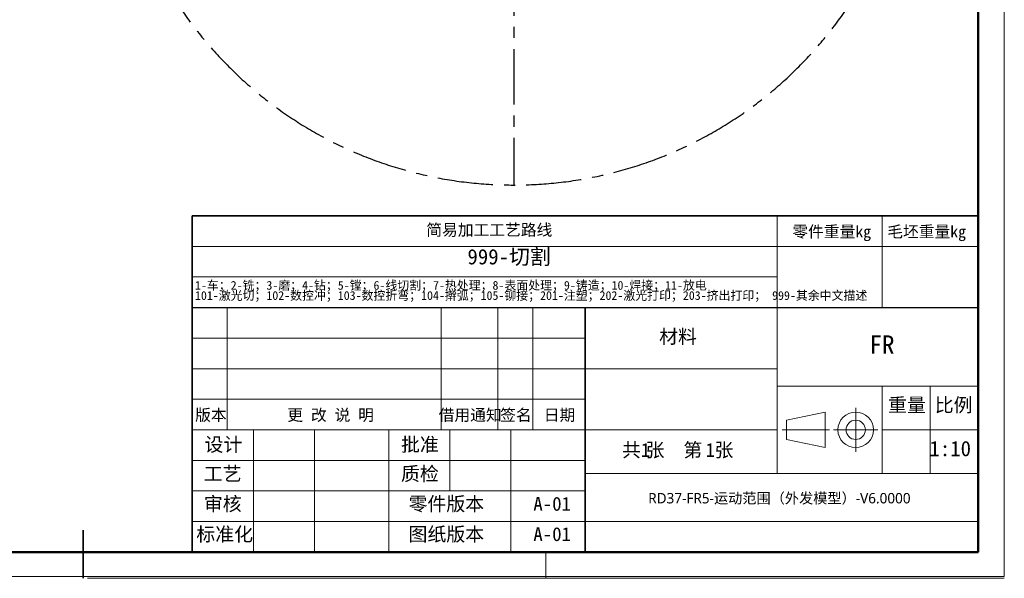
# Model space of a CAD drawing. Header units: millimetres. Extents: x 0 to 4200, y 0 to 2974.
# Tile 22 of 40: x 1945 to 4200, y 0 to 1279. Entities that reach past the tile are written whole.
import ezdxf

# ---------------------------------------------------------------- set-up
doc = ezdxf.new("R2010")
doc.units = ezdxf.units.MM
doc.header["$LTSCALE"] = 10
doc.linetypes.add('CENTERX2', pattern=[20.32, 12.7, -2.54, 2.54, -2.54])
for name, color, linetype, lineweight in [('中心线层', 6, 'CENTERX2', 25), ('文字层', 7, 'Continuous', 25), ('细线层', 7, 'Continuous', 25)]:
    doc.layers.add(name, color=color, linetype=linetype, lineweight=lineweight)
doc.layers.add('标注层', color=150, linetype='Continuous')
doc.styles.add('SLDTEXTSTYLE0', font='仿宋_GB2312', dxfattribs={"bigfont": 'bigfont'})
doc.styles.add('SLDTEXTSTYLE1', font='仿宋_GB2312')
doc.styles.add('SLDTEXTSTYLE2', font='MSYH.TTC', dxfattribs={"bigfont": 'bigfont'})
doc.styles.add('SLDTEXTSTYLE3', font='SIMSUN.TTC', dxfattribs={"bigfont": 'bigfont'})

# ---------------------------------------------------------------- blocks, each defined once
blk = doc.blocks.new('SW_NOTE_1')
at = {"color": 0, "linetype": 'Continuous', "lineweight": 0, "attachment_point": 2}
for s, insert, char_height, style in [('共', (21.8, 40.9), 31.8, 'SLDTEXTSTYLE0'), ('张  第', (119.1, 40.9), 31.75, 'SLDTEXTSTYLE0'), ('1', (54.2, 40.9), 31.8, 'SLDTEXTSTYLE1'), ('1', (202.4, 40.9), 31.8, 'SLDTEXTSTYLE1'), ('张', (233.5, 40.9), 31.8, 'SLDTEXTSTYLE0')]:
    blk.add_mtext(s, dxfattribs=dict(at, insert=insert, char_height=char_height, style=style))
blk = doc.blocks.new('SW_NOTE_2')
at = {"color": 0, "linetype": 'Continuous', "lineweight": 0, "char_height": 20, "attachment_point": 1, "style": 'SLDTEXTSTYLE3'}
for s, insert in [('1-车；2-铣；3-磨；4-钻；5-镗；6-线切割；7-热处理；8-表面处理；9-铸造；10-焊接；11-放电', (0, 23.3)), ('101-激光切；102-数控冲；103-数控折弯；104-擀弧；105-铆接；201-注塑；202-激光打印；203-挤出打印； 999-其余中文描述', (0, 0))]:
    blk.add_mtext(s, dxfattribs=dict(at, insert=insert))
blk = doc.blocks.new('SW_CENTERMARKSYMBOL_3')
at = {"layer": '中心线层', "color": 0}
for p, q in [((0, 1), (0, 922.5)), ((-1, 0), (-922.5, 0)), ((0, 0), (-0.5, 0)), ((0, 0), (0, 0.5)), ((0, 0), (0, -0.5)), ((0, 0), (0.5, 0)), ((1, 0), (922.5, 0)), ((0, -1), (0, -922.5))]:
    blk.add_line(p, q, dxfattribs=at)

msp = doc.modelspace()

# ---------------------------------------------------------------- linework, layer by layer
at = {"color": 7, "linetype": 'Continuous', "lineweight": 18}
for p, q in [((4199.93, 2973.966), (4199.93, 3.966)), ((3679.959, 759.894), (3679.959, 829.894)), ((3919.959, 759.894), (3919.959, 829.894)), ((2339.959, 759.894), (4139.959, 759.894)), ((3679.959, 619.894), (3679.959, 759.894)), ((3919.959, 619.894), (3919.959, 759.894)), ((3679.959, 689.894), (2339.959, 689.894)), ((2419.959, 339.894), (2419.959, 619.894)), ((2909.959, 339.894), (2909.959, 619.894)), ((3039.959, 339.894), (3039.959, 619.894)), ((3119.959, 339.894), (3119.959, 619.894)), ((3679.959, 619.894), (3679.959, 239.894)), ((3239.959, 549.894), (2339.959, 549.894)), ((3239.959, 479.894), (2339.959, 479.894)), ((3239.959, 479.894), (3679.959, 479.894)), ((4139.959, 439.894), (3679.959, 439.894)), ((3919.959, 439.894), (3919.959, 239.894)), ((4029.959, 439.894), (4029.959, 239.894)), ((3239.959, 409.894), (2339.959, 409.894)), ((3701.2, 361.982), (3789.507, 380.54)), ((3701.2, 361.982), (3701.2, 317.807)), ((3789.507, 380.54), (3789.507, 299.249)), ((3679.959, 339.894), (2339.959, 339.894)), ((2479.959, 59.894), (2479.959, 339.894)), ((2619.959, 59.894), (2619.959, 339.894)), ((2789.959, 59.894), (2789.959, 339.894)), ((2929.959, 199.894), (2929.959, 339.894)), ((3069.959, 59.894), (3069.959, 339.894)), ((3919.959, 339.894), (4139.959, 339.894)), ((3701.2, 317.807), (3789.507, 299.249)), ((3239.959, 269.894), (2339.959, 269.894)), ((3679.959, 239.894), (3239.959, 239.894)), ((4139.959, 239.894), (3679.959, 239.894)), ((3239.959, 199.894), (2339.959, 199.894)), ((3239.959, 129.894), (2339.959, 129.894)), ((3149.959, 59.894), (3149.959, -0.106)), ((-0.005, 3.966), (4199.93, 3.966)), ((2099.959, -0.106), (4199.959, -0.106))]:
    msp.add_line(p, q, dxfattribs=at)
at = {"color": 7, "linetype": 'Continuous', "lineweight": 50}
for p, q in [((4139.959, 59.894), (4139.959, 2909.894)), ((239.959, 59.894), (4139.959, 59.894)), ((2339.959, 59.894), (4139.959, 59.894))]:
    msp.add_line(p, q, dxfattribs=at)
at = {"color": 7, "linetype": 'Continuous', "lineweight": 35}
for p, q in [((2339.959, 619.894), (2339.959, 829.894)), ((2339.959, 829.894), (4139.959, 829.894)), ((2339.959, 619.894), (2339.959, 59.894)), ((3239.959, 619.894), (3239.959, 59.894)), ((4139.959, 619.894), (4139.959, 59.894)), ((2089.959, 109.894), (2089.959, -0.106)), ((4139.959, 59.894), (2339.959, 59.894))]:
    msp.add_line(p, q, dxfattribs=at)
at = {"color": 7, "linetype": 'Continuous', "lineweight": 25}
msp.add_line((2339.959, 619.894), (4139.959, 619.894), dxfattribs=at)
at = {"color": 7, "linetype": 'CENTERX2', "lineweight": 18}
for p, q in [((3859.534, 289.249), (3859.534, 390.54)), ((3691.2, 339.894), (3799.507, 339.894)), ((3808.888, 339.894), (3910.179, 339.894))]:
    msp.add_line(p, q, dxfattribs=at)
at = {"color": 7, "linetype": 'Continuous', "lineweight": 18}
for radius in [40.645, 22.088]:
    msp.add_circle((3859.534, 339.894), radius, dxfattribs=at)
at = {"layer": '中心线层', "linetype": 'CENTERX2'}
msp.add_arc((3076.381, 1822.491), 922, 95, 85, dxfattribs=at)
at = {"layer": '细线层', "color": 7, "lineweight": 18}
msp.add_line((3239.959, 129.894), (4139.959, 129.894), dxfattribs=at)

# ---------------------------------------------------------------- block references
at = {"color": 7, "linetype": 'Continuous', "lineweight": 0}
for name, p in [('SW_NOTE_2', (2346.133, 657.451)), ('SW_NOTE_1', (3324.181, 268.798))]:
    msp.add_blockref(name, p, dxfattribs=at)
at = {"layer": '中心线层'}
msp.add_blockref('SW_CENTERMARKSYMBOL_3', (3076.381, 1822.491), dxfattribs=at)

# ---------------------------------------------------------------- texts
at = {"color": 7, "linetype": 'Continuous', "lineweight": 0, "attachment_point": 2}
for s, insert, char_height, style in [('简易加工工艺路线', (3020.25, 811.045), 26.4583, 'SLDTEXTSTYLE0'), ('零件重量kg', (3804.551, 807.067), 26.4583, 'SLDTEXTSTYLE0'), ('毛坯重量kg', (4021.913, 807.067), 26.4583, 'SLDTEXTSTYLE0'), ('材料', (3452.504, 569.595), 31.75, 'SLDTEXTSTYLE0'), ('FR', (3919.688, 556.308), 42.3333, 'SLDTEXTSTYLE1'), ('重量', (3976.96, 412.708), 31.75, 'SLDTEXTSTYLE0'), ('比例', (4083.967, 412.708), 31.75, 'SLDTEXTSTYLE0'), ('版本', (2382.514, 387.168), 26.4583, 'SLDTEXTSTYLE0'), ('更 改 说 明', (2656.77, 387.168), 26.4583, 'SLDTEXTSTYLE0'), ('借用通知', (2976.411, 387.168), 26.4583, 'SLDTEXTSTYLE0'), ('签名', (3081.062, 387.168), 26.4583, 'SLDTEXTSTYLE0'), ('日期', (3181.062, 387.168), 26.4583, 'SLDTEXTSTYLE0'), ('设计', (2411.282, 322.181), 31.75, 'SLDTEXTSTYLE0'), ('批准', (2861.282, 322.181), 31.75, 'SLDTEXTSTYLE0'), ('1:10', (4076.064, 314.485), 35, 'SLDTEXTSTYLE1'), ('工艺', (2409.685, 255.203), 31.75, 'SLDTEXTSTYLE0'), ('质检', (2861.282, 255.203), 31.75, 'SLDTEXTSTYLE0'), ('审核', (2409.685, 186.344), 31.75, 'SLDTEXTSTYLE0'), ('零件版本', (2921.854, 186.344), 31.75, 'SLDTEXTSTYLE0'), ('A-01', (3164.287, 186.344), 31.75, 'SLDTEXTSTYLE1'), ('标准化', (2414.127, 116.837), 31.75, 'SLDTEXTSTYLE0'), ('图纸版本', (2921.854, 116.837), 31.75, 'SLDTEXTSTYLE0'), ('A-01', (3164.287, 116.837), 31.75, 'SLDTEXTSTYLE1')]:
    msp.add_mtext(s, dxfattribs=dict(at, insert=insert, char_height=char_height, style=style))
at = {"layer": '文字层', "color": 1, "insert": (2970.215, 753.777), "char_height": 35, "attachment_point": 1, "style": 'SLDTEXTSTYLE0'}
msp.add_mtext('999-切割', dxfattribs=at)
at = {"layer": '标注层', "insert": (3384.322, 195.251), "char_height": 23.8125, "attachment_point": 1, "style": 'SLDTEXTSTYLE2'}
msp.add_mtext('RD37-FR5-运动范围（外发模型）-V6.0000', dxfattribs=at)

doc.saveas('drawing.dxf')
